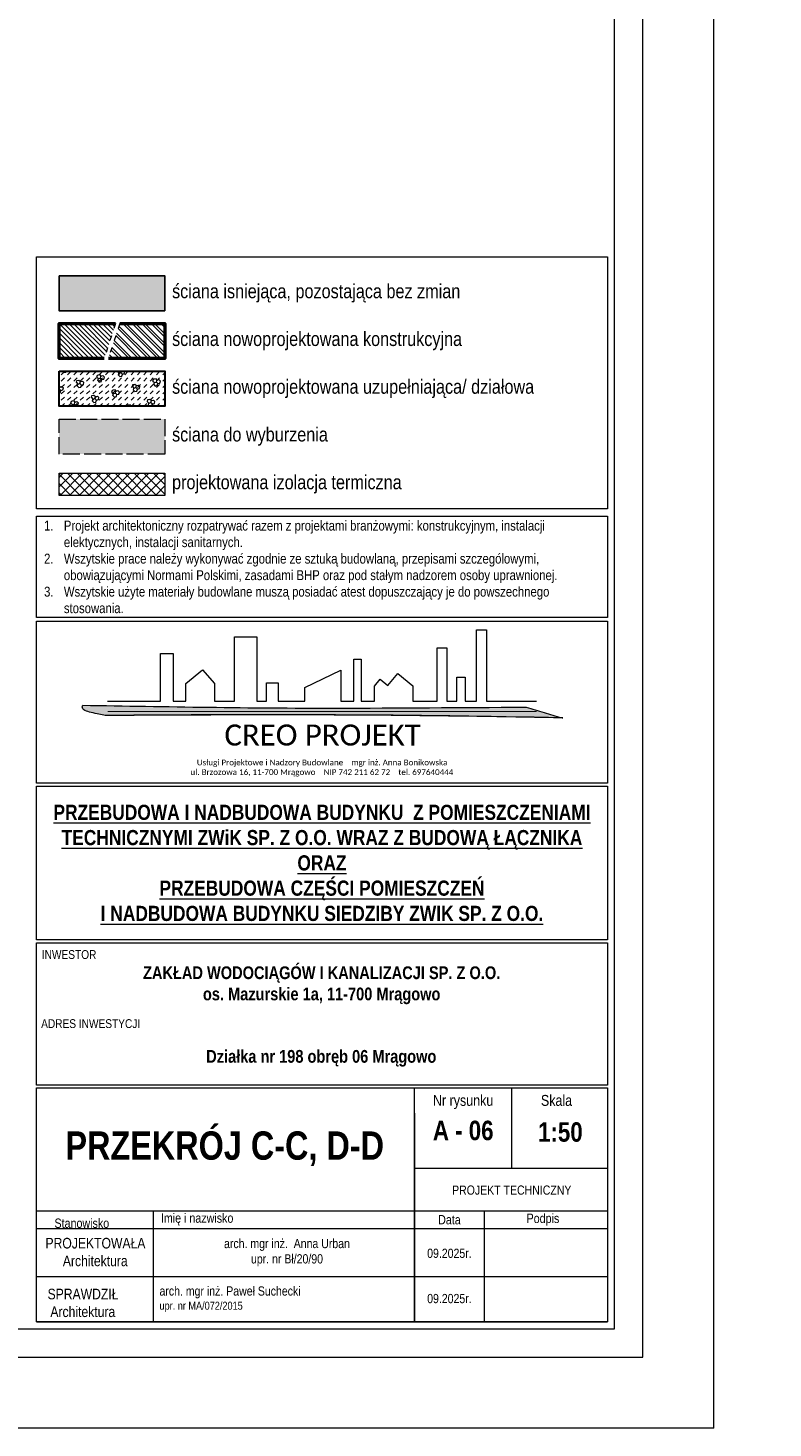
# Model space of a CAD drawing. Header units: millimetres. Extents: x 31175 to 52214, y -18116 to -5516.
# Tile 146 of 155: x 45539 to 46066, y -13916 to -12926. Entities that reach past the tile are written whole.
import ezdxf

# ---------------------------------------------------------------- set-up
doc = ezdxf.new("R2010")
doc.units = ezdxf.units.MM
doc.linetypes.add('ACAD_ISO02W100', pattern=[15, 12, -3])
doc.linetypes.add('ACAD_ISO03W100', pattern=[30, 12, -18])
for name, color, linetype, lineweight, true_color in [('A-izolacja', 7, 'Continuous', 9, 0x4775ff), ('A_SCIANA DO WYBURZENIA', 7, 'ACAD_ISO02W100', 18, 0xf7833b), ('r-ramka', 7, 'Continuous', 0, 0x727169), ('S_KRESKOWANIE_SC_ISTN', 7, 'Continuous', 0, 0x878787)]:
    doc.layers.add(name, color=color, linetype=linetype, lineweight=lineweight, true_color=true_color)
for name, color, linetype, lineweight in [('A-kreskowanie', 253, 'Continuous', 0), ('A-opis', 130, 'Continuous', 9), ('A_SCIANA_ISTN', 253, 'Continuous', 25), ('A_SCIANA_PROJ_KONSTRUKCJA', 3, 'Continuous', 50), ('A_SCINAN_PROJ_DZIALOWA', 5, 'Continuous', 30), ('elewacja C', 253, 'Continuous', 0)]:
    doc.layers.add(name, color=color, linetype=linetype, lineweight=lineweight)
doc.styles.get("Standard").update_dxf_attribs({"font": 'ARIALN.TTF'})
doc.styles.add('wymiar', font='ARIALN.TTF')

# ---------------------------------------------------------------- blocks, each defined once
blk = doc.blocks.new('LOGO')
at = {"layer": 'elewacja C'}
h = blk.add_hatch(color=30, dxfattribs=at)
h.dxf.hatch_style = 1
edge = h.paths.add_edge_path()
edge.add_spline(control_points=[(11534.1, 18108), (11532.4, 18108), (11289.1, 18108), (10726.7, 18100.5), (10166.1, 18110.3), (9846.9, 18115.9)], knot_values=[0, 0, 0, 0, 5.133754, 729.732593, 1687.267838, 1687.267838, 1687.267838, 1687.267838], degree=3, periodic=0)
edge.add_spline(control_points=[(9846.9, 18115.9), (9846.1, 18113.8), (9840.3, 18098.6), (9889.5, 18084.9), (9916.9, 18079.7), (9932.8, 18076.7)], knot_values=[0, 0, 0, 0, 6.318514, 46.500226, 101.574566, 101.574566, 101.574566, 101.574566], degree=3, periodic=0)
edge.add_spline(control_points=[(9932.8, 18076.7), (10322, 18078.7), (10902.2, 18081.7), (11482.3, 18071.2), (11673.1, 18067.7)], knot_values=[0, 0, 0, 0, 1167.750225, 1740.44888, 1740.44888, 1740.44888, 1740.44888], degree=3, periodic=0)
edge.add_spline(control_points=[(11673.1, 18067.7), (11671.6, 18068.1), (11647.3, 18072.9), (11601.8, 18089.6), (11556.8, 18101.9), (11534.1, 18108)], knot_values=[0, 0, 0, 0, 4.823923, 74.316576, 144.781951, 144.781951, 144.781951, 144.781951], degree=3, periodic=0)
at = {"layer": 'elewacja C', "color": 7}
blk.add_lwpolyline([(9941.5, 18131.4), (10143.1, 18131.4), (10143.1, 18312.9), (10190.9, 18312.9), (10190.9, 18131.4), (10239.4, 18131.4), (10239.4, 18198.3), (10302.6, 18251), (10348.8, 18198.8), (10348.8, 18131.4), (10424.9, 18131.4), (10424.9, 18376.1), (10509.3, 18376.1), (10509.3, 18131.4), (10545.8, 18131.4), (10545.8, 18200.4), (10590.6, 18200.4), (10590.6, 18131.4), (10691.4, 18131.4), (10691.4, 18183.5), (10828.6, 18248.8), (10828.6, 18131.4), (10877.8, 18131.4), (10877.8, 18290.5), (10905.9, 18290.5), (10905.9, 18131.4), (10957, 18131.4), (10957, 18188.2), (10978.7, 18215.2), (11007.9, 18191.3), (11045.2, 18236), (11102.5, 18189.8), (11102.5, 18131.4), (11195, 18131.4), (11195, 18333.8), (11231.7, 18333.8), (11231.7, 18131.4), (11270.7, 18131.4), (11270.7, 18222.8), (11301.7, 18222.8), (11301.7, 18131.4), (11344.5, 18131.4), (11344.5, 18403.2), (11383.5, 18403.2), (11383.5, 18131.4), (11573.1, 18131.4)], dxfattribs=at)
at = {"layer": 'elewacja C', "color": 250, "const_width": 4}
blk.add_lwpolyline([(9941.5, 18091.9), (11574.1, 18091.9)], dxfattribs=at)
at = {"layer": 'elewacja C', "color": 30}
blk.add_arc((10503.6, -40448.4), 58527.8, 88.854996, 90.558825, dxfattribs=at)
for points in [[(9932.8, 18076.7), (9878.9, 18088.3), (9845.1, 18109.9), (9846.9, 18115.9)], [(9846.9, 18115.9), (10804.4, 18104.8), (11529, 18108), (11534.1, 18108)], [(11534.1, 18108), (11601.8, 18088.5), (11668.4, 18068.7), (11673.1, 18067.7)], [(11673.1, 18067.7), (11100.5, 18076.7), (9932.8, 18076.7)]]:
    blk.add_spline(points, degree=3, dxfattribs=at)
at = {"layer": 'elewacja C', "color": 7, "insert": (9846.9, 18042.5), "char_height": 20, "attachment_point": 1}
blk.add_mtext_dynamic_manual_height_columns('\\pi539.21;{\\fCalibri|b0|i0|c0|p34;\\H4x;CREO PROJEKT\\H1.25x;\\P\\pi434.09;\\H0.22x;Usługi Projektowe i Nadzory Budowlane    mgr inż. Anna Bonikowska\\P\\pi409.92;ul. Brzozowa 16, 11-700 Mrągowo    NIP 742 211 62 72    tel. 69764044\\fArial|b0|i0|c238|p34;4}', width=1826.244, gutter_width=12.5, heights=[0], dxfattribs=at)

msp = doc.modelspace()

# ---------------------------------------------------------------- hatches: boundary and pattern name
at = {"layer": 'A-izolacja', "transparency": 33554687}
h = msp.add_hatch(dxfattribs=at)
h.set_pattern_fill('ANSI37', color=256, scale=1.5, angle=90)
h.set_pattern_definition([(135, (35311.229, -12784.697), (-3.367596, -3.367596), []), (225, (35311.229, -12784.697), (3.367596, -3.367596), [])])
h.paths.add_polyline_path([(45635.81, -13240.87), (45561.03, -13240.87), (45561.03, -13256.57), (45635.81, -13256.57)])
at = {"layer": 'A-kreskowanie', "lineweight": 5, "true_color": 0xeb7500}
h = msp.add_hatch(dxfattribs=at)
h.set_pattern_fill('ANSI32', color=30, scale=0.5, angle=-90)
h.set_pattern_definition([(315, (27466.2626, -9103.2815), (3.367596, 3.367596), []), (315, (27466.2626, -9105.5266), (3.367596, 3.367596), [])])
h.paths.add_polyline_path([(45635.81, -13135.12), (45603.92, -13135.12), (45595.92, -13159.82), (45635.81, -13159.82)])
at = {"layer": 'A_SCIANA DO WYBURZENIA', "transparency": 33554687}
h = msp.add_hatch(dxfattribs=at)
h.set_pattern_fill('DOTS', color=256, scale=0.375)
h.set_pattern_definition([(0, (35311.22885, -12765.69746), (0.29765625, 0.5953125), [0, -0.5953125])])
h.paths.add_polyline_path([(45635.81, -13202.62), (45561.03, -13202.62), (45561.03, -13227.32), (45635.81, -13227.32)])
at = {"layer": 'A_SCIANA_PROJ_KONSTRUKCJA', "lineweight": 9, "true_color": 0x2ad533}
h = msp.add_hatch(dxfattribs=at)
h.set_pattern_fill('ANSI31', color=102, scale=0.75, angle=90)
h.set_pattern_definition([(135, (35311.2289, -12765.6975), (-1.683798, -1.683798), [])])
h.paths.add_polyline_path([(45600.92, -13135.12), (45561.03, -13135.12), (45561.03, -13159.82), (45592.92, -13159.82)])
at = {"layer": 'A_SCINAN_PROJ_DZIALOWA', "lineweight": 9, "true_color": 0x27773c, "transparency": 33554610}
h = msp.add_hatch(dxfattribs=at)
h.set_pattern_fill('GAZOBETON S100 ISO 1J', color=97, pattern_type=2)
h.set_pattern_definition([(15, (27448.257, -9107.531), (3.882286, 14.488886), [1.46647, -13.53353]), (15, (27450.053, -9105.735), (3.882286, 14.488886), [1.46647, -13.53353]), (15, (27447.599, -9105.078), (3.882286, 14.488886), [1.46647, -13.53353]), (15, (27449.395, -9103.282), (3.882286, 14.488886), [1.46647, -13.53353]), (15, (27446.942, -9102.624), (3.882286, 14.488886), [1.46647, -13.53353]), (75, (27446.562, -9104.04), (-10.606601, 10.606601), [1.46647, -13.53353]), (75, (27447.22, -9106.494), (-10.606601, 10.606601), [1.46647, -13.53353]), (75, (27449.016, -9104.698), (-10.606601, 10.606601), [1.46647, -13.53353]), (75, (27449.673, -9107.151), (-10.606601, 10.606601), [1.46647, -13.53353]), (75, (27451.469, -9105.355), (-10.606601, 10.606601), [1.46647, -13.53353]), (315, (27447.22, -9106.494), (14.488887, 3.882285), [1.46647, -13.53353]), (315, (27446.562, -9104.04), (14.488887, 3.882285), [1.46647, -13.53353]), (315, (27449.016, -9104.698), (14.488887, 3.882285), [1.46647, -13.53353]), (315, (27450.812, -9102.902), (14.488887, 3.882285), [1.46647, -13.53353]), (315, (27448.358, -9102.245), (14.488887, 3.882285), [1.46647, -13.53353]), (45, (27449.395, -9103.2815), (4e-16, 4.49012806), [3.175, -3.175])])
h.paths.add_polyline_path([(45635.81, -13168.87), (45561.03, -13168.87), (45561.03, -13193.57), (45635.81, -13193.57)])
at = {"layer": 'S_KRESKOWANIE_SC_ISTN', "transparency": 33554559}
h = msp.add_hatch(color=256, dxfattribs=at)
h.dxf.hatch_style = 1
h.paths.add_polyline_path([(45635.81, -13101.37), (45561.03, -13101.37), (45561.03, -13126.07), (45635.81, -13126.07)])

# ---------------------------------------------------------------- linework, layer by layer
at = {"layer": 'A-izolacja'}
msp.add_lwpolyline([(45561.03, -13240.87), (45635.81, -13240.87), (45635.81, -13256.57), (45561.03, -13256.57)], close=True, dxfattribs=at)
at = {"layer": 'A-opis', "linetype": 'ACAD_ISO03W100', "ltscale": 0.3}
for points in [[(45600.92, -13135.12), (45592.92, -13159.82)], [(45603.92, -13135.12), (45595.92, -13159.82)]]:
    msp.add_lwpolyline(points, dxfattribs=at)
at = {"layer": 'A_SCIANA DO WYBURZENIA'}
msp.add_lwpolyline([(45561.03, -13202.62), (45635.81, -13202.62), (45635.81, -13227.32), (45561.03, -13227.32)], close=True, dxfattribs=at)
at = {"layer": 'A_SCIANA_ISTN'}
msp.add_lwpolyline([(45561.03, -13101.37), (45635.81, -13101.37), (45635.81, -13126.07), (45561.03, -13126.07)], close=True, dxfattribs=at)
at = {"layer": 'A_SCIANA_PROJ_KONSTRUKCJA'}
for points in [[(45592.92, -13159.82), (45561.03, -13159.82), (45561.03, -13135.12), (45600.92, -13135.12)], [(45603.92, -13135.12), (45635.81, -13135.12), (45635.81, -13159.82), (45595.92, -13159.82)]]:
    msp.add_lwpolyline(points, dxfattribs=at)
at = {"layer": 'A_SCINAN_PROJ_DZIALOWA'}
msp.add_lwpolyline([(45561.03, -13168.87), (45635.81, -13168.87), (45635.81, -13193.57), (45561.03, -13193.57)], close=True, dxfattribs=at)
at = {"layer": 'r-ramka'}
for p, q in [((45812.32, -13840.73), (45812.32, -13675.35)), ((45812.32, -13840.73), (45812.32, -13675.35)), ((45881.07, -13732.1), (45881.07, -13675.35)), ((45812.32, -13693.28), (45812.32, -13840.73)), ((45812.32, -13732.1), (45948.82, -13732.1)), ((45545.04, -13762.35), (45948.82, -13762.35)), ((45627.92, -13840.73), (45627.92, -13762.35)), ((45627.92, -13840.73), (45627.92, -13762.35)), ((45812.32, -13762.35), (45812.32, -13840.73)), ((45861.71, -13840.73), (45861.71, -13762.35)), ((45861.71, -13840.73), (45861.71, -13762.35)), ((45545.04, -13774.73), (45948.82, -13774.73)), ((45545.04, -13774.73), (45948.82, -13774.73)), ((45545.04, -13774.73), (45948.82, -13774.73)), ((45545.04, -13808.73), (45948.82, -13808.73)), ((45545.04, -13808.73), (45948.82, -13808.73)), ((45545.04, -13808.73), (45948.82, -13808.73)), ((45545.04, -13808.73), (45948.82, -13808.73)), ((45545.04, -13840.73), (45948.82, -13840.73)), ((45545.04, -13840.73), (45948.82, -13840.73)), ((45545.04, -13840.73), (45948.82, -13840.73)), ((45545.04, -13840.73), (45948.82, -13840.73))]:
    msp.add_line(p, q, dxfattribs=at)
for points in [[(46023.82, -13915.73), (46023.82, -12430.73), (43923.82, -12430.73), (43923.82, -13915.73)], [(45973.82, -13865.73), (45973.82, -12480.73), (43973.82, -12480.73), (43973.82, -13865.73), (45973.82, -13865.73), (45973.82, -12480.73)], [(45953.82, -13845.73), (45953.82, -12500.73), (43993.82, -12500.73), (43993.82, -13845.73), (45953.82, -13845.73), (45953.82, -12500.73)], [(46023.82, -13915.73), (43923.82, -13915.73)]]:
    msp.add_lwpolyline(points, dxfattribs=at)
for points in [[(45545.04, -13087.96), (45948.82, -13087.96), (45948.82, -13266.17), (45545.04, -13266.17)], [(45545.04, -13271.17), (45948.82, -13271.17), (45948.82, -13342.98), (45545.04, -13342.98)], [(45545.04, -13345.48), (45948.82, -13345.48), (45948.82, -13460), (45545.04, -13460)], [(45545.04, -13462), (45948.82, -13462), (45948.82, -13570.72), (45545.04, -13570.72)], [(45545.04, -13572.72), (45948.82, -13572.72), (45948.82, -13673.35), (45545.04, -13673.35)], [(45545.04, -13675.35), (45948.82, -13675.35), (45948.82, -13840.73), (45545.04, -13840.73)]]:
    msp.add_lwpolyline(points, close=True, dxfattribs=at)

# ---------------------------------------------------------------- block references
at = {"layer": 'r-ramka', "color": 30, "xscale": 0.1858037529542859, "yscale": 0.1858037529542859, "zscale": 0.1858037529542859}
msp.add_blockref('LOGO', (43748.22, -16770.86), dxfattribs=at)

# ---------------------------------------------------------------- texts
at = {"layer": 'r-ramka', "char_height": 10, "attachment_point": 4, "style": 'wymiar'}
for s, width, insert in [('ściana isniejąca, pozostająca bez zmian', 461.4546, (45640.94, -13113.72)), ('ściana nowoprojektowana konstrukcyjna', 455.4299, (45640.94, -13147.47)), ('ściana nowoprojektowana uzupełniająca/ działowa', 560.1096, (45640.94, -13181.22)), ('ściana do wyburzenia', 356.7748, (45640.94, -13214.97)), ('projektowana izolacja termiczna', 403.8205, (45640.94, -13248.72))]:
    msp.add_mtext_dynamic_manual_height_columns(s, width=width, gutter_width=12.5, heights=[0], dxfattribs=dict(at, insert=insert))
at = {"layer": 'r-ramka'}
for s, width, gutter_width, heights, insert, char_height, attachment_point in [('\\pi-14,l14,t14,21;1.^IProjekt architektoniczny rozpatrywać razem z projektami branżowymi: konstrukcyjnym, instalacji \\P\\pi0,t21;elektycznych, instalacji sanitarnych.\\P\\pi-14,t14,21;2.^IWszytskie prace należy wykonywać zgodnie ze sztuką budowlaną, przepisami szczególowymi, \\P\\pi0,t21;obowiązującymi Normami Polskimi, zasadami BHP oraz pod stałym nadzorem osoby uprawnionej.\\P\\pi-14,t14,21;3.^IWszytskie użyte materiały budowlane muszą posiadać atest dopuszczający je do powszechnego \\P\\pi0,t21;stosowania.', 398.3509, 12.5, [0], (45550.47, -13274.42), 7, 1), ('{\\fArial Narrow|b1|i0|c238|p34;\\H1.4286x;\\LPRZEBUDOWA I NADBUDOWA BUDYNKU  Z POMIESZCZENIAMI TECHNICZNYMI ZWiK SP. Z O.O. WRAZ Z BUDOWĄ ŁĄCZNIKA\\PORAZ\\PPRZEBUDOWA CZĘŚCI POMIESZCZEŃ\\PI NADBUDOWA BUDYNKU SIEDZIBY ZWIK SP. Z O.O.}', 397.4694, 1144.96, [688.02], (45746.93, -13516.36), 7.5, 5), ('INWESTOR', 203.0281, 12.5, [0], (45548.87, -13577.97), 6.25, 1), ('ADRES INWESTYCJI', 203.0281, 12.5, [0], (45548.41, -13626.79), 6.25, 1)]:
    msp.add_mtext_dynamic_manual_height_columns(s, width=width, gutter_width=gutter_width, heights=heights, dxfattribs=dict(at, insert=insert, char_height=char_height, attachment_point=attachment_point))
for s, insert, char_height, width, attachment_point in [('\\pt66.975;{\\fArial Narrow|b1|i0|c238|p34;ZAKŁAD WODOCIĄGÓW I KANALIZACJI SP. Z O.O.\\Pos. Mazurskie 1a, 11-700 Mrągowo}', (45746.7, -13602.83), 9, 405.7168, 5), ('{\\fArial Narrow|b1|i0|c238|p34;Działka nr 198 obręb 06 Mrągowo}', (45746.43, -13654.44), 9, 405.7168, 5), ('Nr rysunku', (45846.7, -13685.33), 7.7, 68.7498, 5), ('Skala', (45901.69, -13680.34), 7.7, 33.2824, 1), ('{\\fArial Narrow|b1|i0|c238|p34;\\H1.3333x;PRZEKRÓJ C-C, D-D}', (45678.18, -13718.35), 15, 268.2846, 5), ('{\\fArial Narrow|b1|i0|c238|p34;A - 06}', (45846.76, -13705.52), 13.75, 68.8774, 5), ('{\\fArial Narrow|b1|i0|c238|p34;1:50}', (45915.45, -13706.61), 13.75, 68.7498, 5), ('PROJEKT TECHNICZNY', (45881.07, -13747.63), 6.5, 137.4996, 5), ('{\\fArial|b0|i0|c238|p34;  }Imię i nazwisko', (45627.92, -13768.34), 6.6, 80.9971, 4), ('Podpis', (45903.11, -13768.54), 6.6, 93.4218, 5), ('Stanowisko', (45577.17, -13771.04), 6.6, 83.8827, 5), ('Data', (45837.02, -13768.54), 6.6, 49.3877, 5), ('\\pi6.4328;PROJEKTOWAŁA\\P\\pi18.709;Architektura', (45545.04, -13791.4), 7.5, 82.8827, 4), ('09.2025r.', (45837.02, -13792.28), 6.5, 49.3877, 5), ('\\pi16.736;SPRAWDZIŁ\\P\\pi18.709;Architektura', (45536.22, -13827.35), 7.5, 82.8827, 4), ('09.2025r.', (45837.02, -13824.28), 6.5, 49.3877, 5)]:
    msp.add_mtext(s, dxfattribs=dict(at, insert=insert, char_height=char_height, width=width, attachment_point=attachment_point))
at = {"layer": 'r-ramka', "char_height": 6.5, "width": 184.4019, "style": 'wymiar'}
for s, insert, attachment_point in [('  arch. mgr inż.  Anna Urban\\P  upr. nr Bł/20/90', (45720.12, -13791.73), 5), ('  arch. mgr inż. Paweł Suchecki\\P\\pt91;  {\\H0.86667x;upr. nr MA/072/2015}', (45627.92, -13824.73), 4)]:
    msp.add_mtext(s, dxfattribs=dict(at, insert=insert, attachment_point=attachment_point))

doc.saveas('drawing.dxf')
